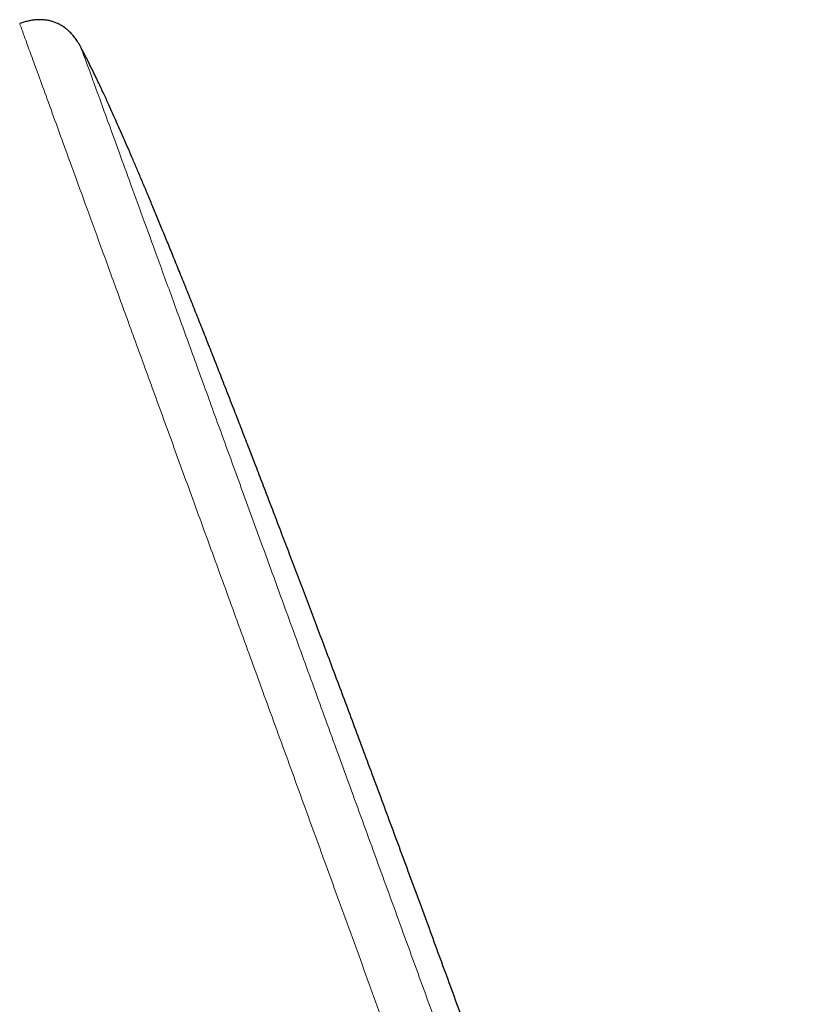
# Model space of a CAD drawing. Header units: millimetres. Extents: x 8 to 954, y 12 to 973.
# Tile 112 of 193: x 52 to 83, y 808 to 847. Entities that reach past the tile are written whole.
import ezdxf

# ---------------------------------------------------------------- set-up
doc = ezdxf.new("R2010")
doc.units = ezdxf.units.MM

msp = doc.modelspace()

# ---------------------------------------------------------------- linework, layer by layer
at = {"color": 7, "linetype": 'Continuous', "lineweight": 30}
for points, knots in [([(54.672, 846.03), (54.637, 846.096), (54.569, 846.222), (54.454, 846.396), (54.334, 846.546), (54.219, 846.664), (54.115, 846.754), (54.026, 846.822), (53.946, 846.876), (53.871, 846.921), (53.794, 846.962), (53.706, 847.003), (53.602, 847.043), (53.479, 847.08), (53.339, 847.109), (53.191, 847.127), (53.04, 847.133), (52.888, 847.127), (52.733, 847.108), (52.575, 847.076), (52.418, 847.032), (52.314, 846.997), (52.261, 846.979)], [0, 0, 0, 0, 0.0775805, 0.1496027, 0.2164697, 0.2773103, 0.3209584, 0.3597407, 0.3934642, 0.4220513, 0.4505668, 0.4842147, 0.5230646, 0.5673228, 0.6171411, 0.6724207, 0.7222909, 0.7749903, 0.829717, 0.8856485, 0.9422771, 1, 1, 1, 1]), ([(71.218, 803.603), (71.074, 803.997), (70.79, 804.779), (70.366, 805.939), (69.95, 807.078), (69.542, 808.195), (69.14, 809.291), (68.745, 810.366), (68.345, 811.454), (67.94, 812.554), (67.531, 813.665), (67.129, 814.751), (66.736, 815.813), (66.351, 816.852), (65.973, 817.866), (65.604, 818.858), (65.242, 819.826), (64.889, 820.771), (64.544, 821.689), (64.21, 822.579), (63.884, 823.443), (63.566, 824.286), (63.253, 825.113), (62.945, 825.924), (62.642, 826.719), (62.347, 827.494), (62.058, 828.248), (61.778, 828.978), (61.506, 829.685), (61.242, 830.369), (60.985, 831.033), (60.718, 831.719), (60.444, 832.424), (60.161, 833.146), (59.887, 833.843), (59.622, 834.516), (59.365, 835.165), (59.108, 835.809), (58.854, 836.446), (58.601, 837.075), (58.356, 837.678), (58.121, 838.257), (57.896, 838.807), (57.68, 839.331), (57.474, 839.829), (57.275, 840.304), (57.083, 840.761), (56.898, 841.199), (56.718, 841.62), (56.546, 842.019), (56.381, 842.399), (56.224, 842.758), (56.073, 843.099), (55.921, 843.438), (55.77, 843.774), (55.618, 844.104), (55.475, 844.412), (55.339, 844.699), (55.212, 844.965), (55.085, 845.224), (54.96, 845.476), (54.837, 845.718), (54.742, 845.9), (54.688, 846.002), (54.672, 846.03)], [0, 0, 0, 0, 0.0276249, 0.0547413, 0.0813547, 0.1074696, 0.133091, 0.1582239, 0.1828729, 0.2094338, 0.2354215, 0.2608428, 0.2857036, 0.310011, 0.3337711, 0.3569904, 0.3796757, 0.401833, 0.4234689, 0.4442171, 0.4644748, 0.484248, 0.5035431, 0.5227037, 0.5413813, 0.5595826, 0.5773135, 0.5945807, 0.6110945, 0.6271735, 0.6428238, 0.6580511, 0.6756368, 0.6926424, 0.7090781, 0.7249548, 0.7402826, 0.7550714, 0.7705695, 0.7854549, 0.799741, 0.8134414, 0.8265688, 0.8389175, 0.8507393, 0.8620466, 0.8728526, 0.8833755, 0.8934021, 0.9029467, 0.9120224, 0.9206428, 0.9288211, 0.936571, 0.9450887, 0.9530625, 0.9605141, 0.9674651, 0.9739361, 0.979949, 0.9864764, 0.9924315, 0.9978495, 1, 1, 1, 1])]:
    msp.add_open_spline(points, degree=3, knots=knots, dxfattribs=at)
at = {"color": 252, "linetype": 'Continuous', "lineweight": 0}
for points, knots in [([(52.261, 846.979), (52.268, 846.96), (52.281, 846.924), (52.389, 846.628), (52.56, 846.157), (52.801, 845.497), (53.108, 844.653), (53.481, 843.629), (53.917, 842.429), (54.416, 841.059), (54.975, 839.523), (55.591, 837.83), (56.262, 835.986), (56.986, 833.998), (57.758, 831.877), (58.576, 829.629), (59.436, 827.266), (60.335, 824.798), (61.268, 822.234), (62.232, 819.586), (63.222, 816.865), (64.234, 814.083), (65.265, 811.252), (66.309, 808.384), (67.362, 805.49), (68.419, 802.585), (69.477, 799.679), (70.53, 796.786), (71.574, 793.918), (72.604, 791.087), (73.617, 788.305), (74.607, 785.584), (75.571, 782.936), (76.504, 780.372), (77.403, 777.903), (78.263, 775.54), (79.081, 773.293), (79.834, 771.224), (80.523, 769.331), (81.149, 767.609), (81.728, 766.018), (82.263, 764.551), (82.575, 763.692), (82.732, 763.262)], [0, 0, 0, 0, 0.024615, 0.04923, 0.073844, 0.098459, 0.123074, 0.147689, 0.172303, 0.196918, 0.221533, 0.246148, 0.270763, 0.295377, 0.319992, 0.344607, 0.369222, 0.393836, 0.418451, 0.443066, 0.467681, 0.492296, 0.51691, 0.541525, 0.56614, 0.590755, 0.615369, 0.639984, 0.664599, 0.689214, 0.713829, 0.738443, 0.763058, 0.787673, 0.812288, 0.836903, 0.861517, 0.886132, 0.908906, 0.931679, 0.954453, 0.977226, 1, 1, 1, 1]), ([(70.244, 803.249), (69.904, 804.182), (69.225, 806.049), (68.21, 808.836), (67.204, 811.6), (66.211, 814.329), (65.235, 817.01), (64.281, 819.632), (63.352, 822.184), (62.453, 824.654), (61.587, 827.032), (60.758, 829.31), (59.97, 831.476), (59.225, 833.522), (58.529, 835.436), (57.882, 837.212), (57.288, 838.843), (56.75, 840.323), (56.269, 841.645), (55.847, 842.802), (55.489, 843.788), (55.193, 844.6), (54.962, 845.236), (54.796, 845.69), (54.692, 845.977), (54.679, 846.013), (54.672, 846.03)], [0, 0, 0, 0, 0.041663, 0.08333, 0.125, 0.16667, 0.208337, 0.25, 0.291663, 0.33333, 0.375, 0.41667, 0.458337, 0.5, 0.541663, 0.58333, 0.625, 0.66667, 0.708337, 0.75, 0.791663, 0.83333, 0.875, 0.91667, 0.958337, 1, 1, 1, 1]), ([(28.851, 838.73), (28.851, 838.73), (28.851, 838.73), (28.868, 838.683), (28.945, 838.473), (29.073, 838.123), (29.25, 837.634), (29.478, 837.008), (29.755, 836.248), (30.08, 835.354), (30.453, 834.331), (30.871, 833.181), (31.334, 831.909), (31.841, 830.517), (32.389, 829.011), (32.977, 827.395), (33.604, 825.674), (34.266, 823.853), (34.963, 821.94), (35.691, 819.938), (36.449, 817.855), (37.234, 815.698), (38.045, 813.472), (38.877, 811.186), (39.729, 808.846), (40.597, 806.459), (41.48, 804.033), (42.374, 801.577), (43.277, 799.096), (44.185, 796.6), (45.097, 794.096), (46.008, 791.592), (46.917, 789.096), (47.82, 786.616), (48.714, 784.159), (49.597, 781.733), (50.465, 779.347), (51.317, 777.006), (52.149, 774.72), (52.959, 772.494), (53.745, 770.337), (54.503, 768.254), (55.231, 766.253), (55.928, 764.339), (56.608, 762.471), (57.265, 760.664), (57.895, 758.934), (58.477, 757.335), (59.014, 755.86), (59.328, 754.996), (59.485, 754.565)], [0, 0, 0, 0, 0, 0.0211, 0.0422, 0.063301, 0.084401, 0.105501, 0.126601, 0.147701, 0.168801, 0.189901, 0.211001, 0.232101, 0.253201, 0.274301, 0.295401, 0.316501, 0.337601, 0.358702, 0.379802, 0.400902, 0.422002, 0.443102, 0.464202, 0.485302, 0.506402, 0.527502, 0.548602, 0.569702, 0.590802, 0.611902, 0.633003, 0.654103, 0.675203, 0.696303, 0.717403, 0.738503, 0.759603, 0.780703, 0.801803, 0.822903, 0.844003, 0.865103, 0.886203, 0.908963, 0.931722, 0.954481, 0.977241, 1, 1, 1, 1])]:
    msp.add_open_spline(points, degree=3, knots=knots, dxfattribs=at)

doc.saveas('drawing.dxf')
